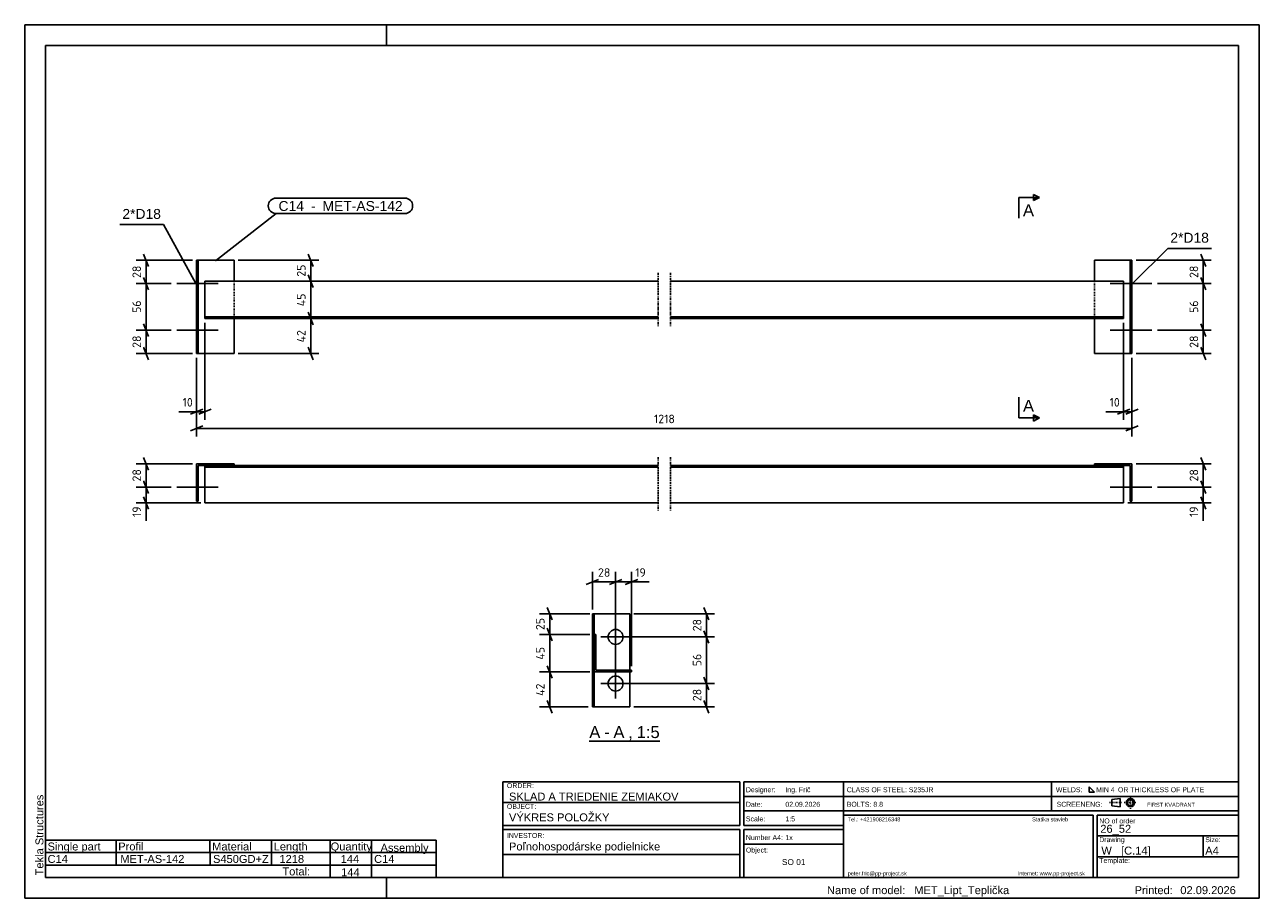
# Model space of a CAD drawing. Header units: millimetres. Extents: x 0 to 1485, y 0 to 1050.
import ezdxf

# ---------------------------------------------------------------- set-up
doc = ezdxf.new("R2010")
doc.units = ezdxf.units.MM
doc.linetypes.add('DXK_LINE_DOT1', pattern=[1.8814, 0.9407, -0.9407])
doc.linetypes.add('DXK_LINE_DOT3', pattern=[5.9187, 2.979, -0.9799, 0.9799, -0.9799])
doc.styles.add('Arial', font='ARIAL.TTF', dxfattribs={"height": 0.2})
doc.styles.add('ISOCPEUR', font='ISOCPEUR.TTF', dxfattribs={"height": 0.2})

# ---------------------------------------------------------------- blocks, each defined once
blk = doc.blocks.new('Unknown-1849698-1693')
at = {"color": 7, "linetype": 'Continuous'}
for p, q in [((1485, 1050), (0, 1050)), ((0, 1050), (0, 0)), ((435, 1025), (435, 1050)), ((1485, 0), (1485, 1050)), ((1460, 1025), (25, 1025)), ((25, 1025), (25, 25)), ((1460, 25), (1460, 1025)), ((25, 25), (1460, 25)), ((435, 0), (435, 25)), ((0, 0), (1485, 0))]:
    blk.add_line(p, q, dxfattribs=at)
at = {"color": 174, "linetype": 'Continuous', "style": 'Arial'}
blk.add_text('Tekla Structures', height=9.551, rotation=90, dxfattribs=at).set_placement((22.5, 27.5))
blk = doc.blocks.new('Unknown-1849698-13 - 1824')
at = {"color": 6, "linetype": 'Continuous'}
blk.add_line((679.1, 188.8), (763.8, 188.8), dxfattribs=at)
at = {"color": 0, "linetype": 'Continuous'}
blk.add_wipeout([(692.5, 192.6), (692.5, 207.6), (679.1, 207.6), (679.1, 192.6)], dxfattribs=at)
blk.add_wipeout([(703.6, 192.6), (703.6, 207.6), (697, 207.6), (697, 192.6)], dxfattribs=at)
at = {"color": 6, "linetype": 'Continuous', "style": 'Arial'}
blk.add_text('A', height=14.3, dxfattribs=at).set_placement((679.1, 192.6))
at = {"color": 0, "linetype": 'Continuous'}
blk.add_wipeout([(721.5, 192.6), (721.5, 207.6), (708.1, 207.6), (708.1, 192.6)], dxfattribs=at)
at = {"color": 6, "linetype": 'Continuous', "style": 'Arial'}
blk.add_text('-', height=14.3, dxfattribs=at).set_placement((697, 192.6))
at = {"color": 0, "linetype": 'Continuous'}
blk.add_wipeout([(731.5, 192.6), (731.5, 207.6), (726, 207.6), (726, 192.6)], dxfattribs=at)
at = {"color": 6, "linetype": 'Continuous', "style": 'Arial'}
blk.add_text('A', height=14.3, dxfattribs=at).set_placement((708.1, 192.6))
at = {"color": 0, "linetype": 'Continuous'}
blk.add_wipeout([(763.8, 192.6), (763.8, 207.6), (736, 207.6), (736, 192.6)], dxfattribs=at)
at = {"color": 6, "linetype": 'Continuous', "style": 'Arial'}
for s, height, p in [(',', 14.3, (726, 192.6)), ('1:5', 14.33, (736, 192.6))]:
    blk.add_text(s, height=height, dxfattribs=at).set_placement(p)
blk = doc.blocks.new('Bolt-1849698-1255 - 1217')
at = {"color": 136, "linetype": 'Continuous'}
for p, q in [((208.8, 691.8), (206.8, 691.8)), ((182.8, 682.8), (232.8, 682.8)), ((208.8, 673.8), (206.8, 673.8))]:
    blk.add_line(p, q, dxfattribs=at)
blk = doc.blocks.new('Part-1849698-1252 - 1217')
at = {"color": 3, "linetype": 'Continuous'}
for p, q in [((206.8, 654.8), (206.8, 766.8)), ((208.8, 766.8), (206.8, 766.8)), ((208.8, 654.8), (208.8, 766.8)), ((251.8, 766.8), (208.8, 766.8)), ((251.8, 766.8), (251.8, 741.8)), ((1286.8, 766.8), (1286.8, 741.8)), ((1286.8, 766.8), (1331.8, 766.8)), ((1329.8, 654.8), (1329.8, 766.8)), ((1331.8, 766.8), (1331.8, 654.8)), ((761.8, 741.8), (216.8, 741.8)), ((216.8, 741.8), (216.8, 696.8)), ((1321.8, 741.8), (776.8, 741.8)), ((1321.8, 696.8), (1321.8, 741.8)), ((761.8, 698.8), (216.8, 698.8)), ((1321.8, 698.8), (776.8, 698.8)), ((216.8, 696.8), (761.8, 696.8)), ((251.8, 654.8), (251.8, 696.8)), ((776.8, 696.8), (1321.8, 696.8)), ((1286.8, 654.8), (1286.8, 696.8)), ((208.8, 654.8), (206.8, 654.8)), ((251.8, 654.8), (208.8, 654.8)), ((1331.8, 654.8), (1286.8, 654.8))]:
    blk.add_line(p, q, dxfattribs=at)
at = {"color": 7, "linetype": 'DXK_LINE_DOT3'}
for p, q in [((761.8, 751.8), (761.8, 686.8)), ((776.8, 751.8), (776.8, 686.8))]:
    blk.add_line(p, q, dxfattribs=at)
at = {"color": 1, "linetype": 'DXK_LINE_DOT1'}
for p, q in [((251.8, 741.8), (251.8, 696.8)), ((1286.8, 741.8), (1286.8, 696.8)), ((206.8, 654.8), (208.8, 654.8))]:
    blk.add_line(p, q, dxfattribs=at)
blk = doc.blocks.new('Bolt-1849698-1253 - 1217')
at = {"color": 136, "linetype": 'Continuous'}
for p, q in [((1329.8, 691.8), (1331.8, 691.8)), ((1305.8, 682.8), (1355.8, 682.8)), ((1329.8, 673.8), (1331.8, 673.8))]:
    blk.add_line(p, q, dxfattribs=at)
blk = doc.blocks.new('Bolt-1849698-1254 - 1217')
at = {"color": 136, "linetype": 'Continuous'}
for p, q in [((1329.8, 747.8), (1331.8, 747.8)), ((1305.8, 738.8), (1355.8, 738.8)), ((1329.8, 729.8), (1331.8, 729.8))]:
    blk.add_line(p, q, dxfattribs=at)
blk = doc.blocks.new('Bolt-1849698-1256 - 1217')
at = {"color": 136, "linetype": 'Continuous'}
for p, q in [((208.8, 747.8), (206.8, 747.8)), ((182.8, 738.8), (232.8, 738.8)), ((208.8, 729.8), (206.8, 729.8))]:
    blk.add_line(p, q, dxfattribs=at)
blk = doc.blocks.new('Part-1849698-1259 - 1258')
at = {"color": 3, "linetype": 'Continuous'}
for p, q in [((206.8, 522.2), (206.8, 477.2)), ((251.8, 522.2), (206.8, 522.2)), ((208.8, 520.2), (208.8, 477.2)), ((208.8, 520.2), (251.8, 520.2)), ((216.8, 475.2), (216.8, 520.2)), ((251.8, 520.2), (251.8, 522.2)), ((761.8, 520.2), (251.8, 520.2)), ((1329.8, 520.2), (776.8, 520.2)), ((1286.8, 522.2), (1286.8, 520.2)), ((1331.8, 522.2), (1286.8, 522.2)), ((1321.8, 520.2), (1321.8, 475.2)), ((1329.8, 477.2), (1329.8, 520.2)), ((1331.8, 477.2), (1331.8, 522.2)), ((761.8, 518.2), (216.8, 518.2)), ((1321.8, 518.2), (776.8, 518.2)), ((206.8, 477.2), (208.8, 477.2)), ((761.8, 475.2), (216.8, 475.2)), ((1321.8, 475.2), (776.8, 475.2)), ((1329.8, 477.2), (1331.8, 477.2))]:
    blk.add_line(p, q, dxfattribs=at)
at = {"color": 7, "linetype": 'DXK_LINE_DOT3'}
for p, q in [((761.8, 530.2), (761.8, 465.2)), ((776.8, 530.2), (776.8, 465.2))]:
    blk.add_line(p, q, dxfattribs=at)
at = {"color": 1, "linetype": 'DXK_LINE_DOT1'}
for p, q in [((208.8, 477.2), (206.8, 477.2)), ((1331.8, 477.2), (1329.8, 477.2))]:
    blk.add_line(p, q, dxfattribs=at)
blk = doc.blocks.new('Bolt-1849698-1260 - 1258')
at = {"color": 136, "linetype": 'Continuous'}
for p, q in [((1305.8, 494.2), (1355.8, 494.2)), ((1329.8, 503.2), (1331.8, 503.2)), ((1329.8, 485.2), (1331.8, 485.2))]:
    blk.add_line(p, q, dxfattribs=at)
blk = doc.blocks.new('Bolt-1849698-1261 - 1258')
at = {"color": 136, "linetype": 'Continuous'}
for p, q in [((1305.8, 494.2), (1355.8, 494.2)), ((1329.8, 503.2), (1331.8, 503.2)), ((1329.8, 485.2), (1331.8, 485.2))]:
    blk.add_line(p, q, dxfattribs=at)
blk = doc.blocks.new('Bolt-1849698-1262 - 1258')
at = {"color": 136, "linetype": 'Continuous'}
for p, q in [((182.8, 494.2), (232.8, 494.2)), ((208.8, 503.2), (206.8, 503.2)), ((208.8, 485.2), (206.8, 485.2))]:
    blk.add_line(p, q, dxfattribs=at)
blk = doc.blocks.new('Bolt-1849698-1263 - 1258')
at = {"color": 136, "linetype": 'Continuous'}
for p, q in [((182.8, 494.2), (232.8, 494.2)), ((208.8, 503.2), (206.8, 503.2)), ((208.8, 485.2), (206.8, 485.2))]:
    blk.add_line(p, q, dxfattribs=at)
blk = doc.blocks.new('Part-1849698-1826 - 1824')
at = {"color": 3, "linetype": 'Continuous'}
for p, q in [((727.8, 342.1), (682.8, 342.1)), ((682.8, 342.1), (682.8, 230.1)), ((684.8, 342.1), (684.8, 317.1)), ((727.8, 342.1), (727.8, 274.1)), ((686.8, 317.1), (684.8, 317.1)), ((684.8, 317.1), (684.8, 272.1)), ((686.8, 274.1), (686.8, 317.1)), ((684.8, 272.1), (684.8, 230.1)), ((684.8, 272.1), (729.8, 272.1)), ((729.8, 274.1), (686.8, 274.1)), ((727.8, 230.1), (727.8, 272.1)), ((729.8, 272.1), (729.8, 274.1)), ((682.8, 230.1), (727.8, 230.1))]:
    blk.add_line(p, q, dxfattribs=at)
at = {"color": 1, "linetype": 'DXK_LINE_DOT1'}
for p, q in [((684.8, 317.1), (686.8, 317.1)), ((684.8, 272.1), (684.8, 317.1)), ((686.8, 317.1), (686.8, 274.1)), ((729.8, 272.1), (684.8, 272.1)), ((686.8, 274.1), (729.8, 274.1)), ((727.8, 274.1), (727.8, 272.1)), ((729.8, 274.1), (729.8, 272.1))]:
    blk.add_line(p, q, dxfattribs=at)
blk = doc.blocks.new('Bolt-1849698-1827 - 1824')
at = {"color": 136, "linetype": 'Continuous'}
for p, q in [((710.8, 240.1), (710.8, 276.1)), ((728.8, 258.1), (692.8, 258.1))]:
    blk.add_line(p, q, dxfattribs=at)
blk.add_circle((710.8, 258.1), 9, dxfattribs=at)
blk = doc.blocks.new('Bolt-1849698-1828 - 1824')
at = {"color": 136, "linetype": 'Continuous'}
for p, q in [((710.8, 296.1), (710.8, 332.1)), ((728.8, 314.1), (692.8, 314.1))]:
    blk.add_line(p, q, dxfattribs=at)
blk.add_circle((710.8, 314.1), 9, dxfattribs=at)
blk = doc.blocks.new('StraightDimension-1849698-1267 - 1217')
at = {"color": 5, "linetype": 'Continuous'}
for p, q in [((143, 774.3), (149, 759.3)), ((201.8, 766.8), (133.9, 766.8)), ((146, 738.8), (146, 766.8)), ((149, 731.3), (143, 746.3)), ((176, 738.8), (133.9, 738.8))]:
    blk.add_line(p, q, dxfattribs=at)
at = {"color": 0}
blk.add_wipeout([(142.3, 762.4), (125.5, 762.4), (125.5, 743.2), (142.3, 743.2)], dxfattribs=at)
at = {"color": 5, "style": 'ISOCPEUR'}
blk.add_text('28', height=10.31, rotation=90.0002, dxfattribs=at).set_placement((139.9, 745.6))
blk = doc.blocks.new('StraightDimension-1849698-1268 - 1217')
at = {"color": 5, "linetype": 'Continuous'}
for p, q in [((143, 746.3), (149, 731.3)), ((176, 738.8), (133.9, 738.8)), ((146, 682.8), (146, 738.8)), ((149, 675.3), (143, 690.3)), ((176, 682.8), (133.9, 682.8))]:
    blk.add_line(p, q, dxfattribs=at)
at = {"color": 0}
blk.add_wipeout([(142.3, 720.4), (125.5, 720.4), (125.5, 701.2), (142.3, 701.2)], dxfattribs=at)
at = {"color": 5, "style": 'ISOCPEUR'}
blk.add_text('56', height=10.31, rotation=90.0002, dxfattribs=at).set_placement((139.9, 703.6))
blk = doc.blocks.new('StraightDimension-1849698-1269 - 1217')
at = {"color": 5, "linetype": 'Continuous'}
for p, q in [((143, 690.3), (149, 675.3)), ((176, 682.8), (133.9, 682.8)), ((146, 654.8), (146, 682.8)), ((201.8, 654.8), (133.9, 654.8)), ((149, 647.3), (143, 662.3))]:
    blk.add_line(p, q, dxfattribs=at)
at = {"color": 0}
blk.add_wipeout([(142.3, 678.4), (125.5, 678.4), (125.5, 659.2), (142.3, 659.2)], dxfattribs=at)
at = {"color": 5, "style": 'ISOCPEUR'}
blk.add_text('28', height=10.31, rotation=90.0002, dxfattribs=at).set_placement((139.9, 661.6))
blk = doc.blocks.new('StraightDimension-1849698-1282 - 1217')
at = {"color": 5, "linetype": 'Continuous'}
for p, q in [((1414.6, 774.3), (1420.6, 759.3)), ((1336.8, 766.8), (1427.2, 766.8)), ((1417.6, 738.8), (1417.6, 766.8)), ((1420.6, 731.3), (1414.6, 746.3)), ((1362.6, 738.8), (1427.2, 738.8))]:
    blk.add_line(p, q, dxfattribs=at)
at = {"color": 0}
blk.add_wipeout([(1413.9, 762.4), (1397.1, 762.4), (1397.1, 743.2), (1413.9, 743.2)], dxfattribs=at)
at = {"color": 5, "style": 'ISOCPEUR'}
blk.add_text('28', height=10.31, rotation=90.0002, dxfattribs=at).set_placement((1411.5, 745.6))
blk = doc.blocks.new('StraightDimension-1849698-1742 - 1217')
at = {"color": 5, "linetype": 'Continuous'}
for p, q in [((341, 704.3), (347, 689.3)), ((312.3, 696.8), (353.6, 696.8)), ((344, 654.8), (344, 696.8)), ((256.8, 654.8), (353.6, 654.8)), ((347, 647.3), (341, 662.3))]:
    blk.add_line(p, q, dxfattribs=at)
at = {"color": 0}
blk.add_wipeout([(340.2, 686), (323.4, 686), (323.4, 665.7), (340.2, 665.7)], dxfattribs=at)
at = {"color": 5, "style": 'ISOCPEUR'}
blk.add_text('42', height=10.31, rotation=90.0002, dxfattribs=at).set_placement((337.8, 668.1))
blk = doc.blocks.new('StraightDimension-1849698-1283 - 1217')
at = {"color": 5, "linetype": 'Continuous'}
for p, q in [((1414.6, 746.3), (1420.6, 731.3)), ((1362.6, 738.8), (1427.2, 738.8)), ((1417.6, 682.8), (1417.6, 738.8)), ((1420.6, 675.3), (1414.6, 690.3)), ((1362.6, 682.8), (1427.2, 682.8))]:
    blk.add_line(p, q, dxfattribs=at)
at = {"color": 0}
blk.add_wipeout([(1413.9, 720.4), (1397.1, 720.4), (1397.1, 701.2), (1413.9, 701.2)], dxfattribs=at)
at = {"color": 5, "style": 'ISOCPEUR'}
blk.add_text('56', height=10.31, rotation=90.0002, dxfattribs=at).set_placement((1411.5, 703.6))
blk = doc.blocks.new('StraightDimension-1849698-1284 - 1217')
at = {"color": 5, "linetype": 'Continuous'}
for p, q in [((1414.6, 690.3), (1420.6, 675.3)), ((1362.6, 682.8), (1427.2, 682.8)), ((1417.6, 654.8), (1417.6, 682.8)), ((1336.8, 654.8), (1427.2, 654.8)), ((1420.6, 647.3), (1414.6, 662.3))]:
    blk.add_line(p, q, dxfattribs=at)
at = {"color": 0}
blk.add_wipeout([(1413.9, 678.4), (1397.1, 678.4), (1397.1, 659.2), (1413.9, 659.2)], dxfattribs=at)
at = {"color": 5, "style": 'ISOCPEUR'}
blk.add_text('28', height=10.31, rotation=90.0002, dxfattribs=at).set_placement((1411.5, 661.6))
blk = doc.blocks.new('StraightDimension-1849698-1297 - 1217')
at = {"color": 5, "linetype": 'Continuous'}
for p, q in [((1321.8, 691.8), (1321.8, 575.2)), ((1331.8, 649.8), (1331.8, 575.2)), ((1314.3, 581.8), (1329.3, 587.8)), ((1321.8, 584.8), (1331.8, 584.8)), ((1339.3, 587.8), (1324.3, 581.8))]:
    blk.add_line(p, q, dxfattribs=at)
at = {"color": 0}
blk.add_wipeout([(1319.7, 588.6), (1319.7, 605.4), (1302.5, 605.4), (1302.5, 588.6)], dxfattribs=at)
at = {"color": 5, "linetype": 'Continuous'}
blk.add_line((1321.8, 584.8), (1300.4, 584.8), dxfattribs=at)
blk.add_line((1321.8, 584.8), (1300.4, 584.8), dxfattribs=at)
at = {"color": 5, "style": 'ISOCPEUR'}
blk.add_text('10', height=10.31, dxfattribs=at).set_placement((1304.9, 591))
blk = doc.blocks.new('StraightDimension-1849698-1302 - 1217')
at = {"color": 5, "linetype": 'Continuous'}
for p, q in [((216.8, 691.8), (216.8, 575.2)), ((206.8, 649.8), (206.8, 575.2)), ((199.3, 581.8), (214.3, 587.8)), ((206.8, 584.8), (216.8, 584.8)), ((224.3, 587.8), (209.3, 581.8))]:
    blk.add_line(p, q, dxfattribs=at)
at = {"color": 0}
blk.add_wipeout([(204.7, 588.6), (204.7, 605.4), (187.5, 605.4), (187.5, 588.6)], dxfattribs=at)
at = {"color": 5, "linetype": 'Continuous'}
blk.add_line((206.8, 584.8), (185.4, 584.8), dxfattribs=at)
blk.add_line((206.8, 584.8), (185.4, 584.8), dxfattribs=at)
at = {"color": 5, "style": 'ISOCPEUR'}
blk.add_text('10', height=10.31, dxfattribs=at).set_placement((189.9, 591))
blk = doc.blocks.new('StraightDimension-1849698-1306 - 1217')
at = {"color": 5, "linetype": 'Continuous'}
for p, q in [((206.8, 649.8), (206.8, 555.2)), ((1331.8, 649.8), (1331.8, 555.2)), ((214.3, 567.8), (199.3, 561.8)), ((206.8, 564.8), (1331.8, 564.8)), ((1324.3, 561.8), (1339.3, 567.8))]:
    blk.add_line(p, q, dxfattribs=at)
at = {"color": 0}
blk.add_wipeout([(784.1, 568.6), (784.1, 585.4), (754.5, 585.4), (754.5, 568.6)], dxfattribs=at)
at = {"color": 5, "style": 'ISOCPEUR'}
blk.add_text('1218', height=10.31, dxfattribs=at).set_placement((756.9, 571))
blk = doc.blocks.new('StraightDimension-1849698-1740 - 1217')
at = {"color": 5, "linetype": 'Continuous'}
for p, q in [((341, 774.3), (347, 759.3)), ((256.8, 766.8), (353.6, 766.8)), ((344, 741.8), (344, 766.8)), ((347, 734.3), (341, 749.3)), ((312.3, 741.8), (353.6, 741.8))]:
    blk.add_line(p, q, dxfattribs=at)
at = {"color": 0}
blk.add_wipeout([(340.2, 763.9), (323.4, 763.9), (323.4, 744.7), (340.2, 744.7)], dxfattribs=at)
at = {"color": 5, "style": 'ISOCPEUR'}
blk.add_text('25', height=10.31, rotation=90.0002, dxfattribs=at).set_placement((337.8, 747.1))
blk = doc.blocks.new('StraightDimension-1849698-1741 - 1217')
at = {"color": 5, "linetype": 'Continuous'}
for p, q in [((341, 749.3), (347, 734.3)), ((312.3, 741.8), (353.6, 741.8)), ((344, 696.8), (344, 741.8)), ((347, 689.3), (341, 704.3)), ((312.3, 696.8), (353.6, 696.8))]:
    blk.add_line(p, q, dxfattribs=at)
at = {"color": 0}
blk.add_wipeout([(340.2, 729.5), (323.4, 729.5), (323.4, 709.2), (340.2, 709.2)], dxfattribs=at)
at = {"color": 5, "style": 'ISOCPEUR'}
blk.add_text('45', height=10.31, rotation=90.0002, dxfattribs=at).set_placement((337.8, 711.6))
blk = doc.blocks.new('StraightDimension-1849698-1311 - 1258')
at = {"color": 5, "linetype": 'Continuous'}
for p, q in [((176, 494.2), (133.9, 494.2)), ((143, 501.7), (149, 486.7)), ((146, 475.2), (146, 494.2)), ((211.8, 475.2), (133.9, 475.2)), ((149, 467.7), (143, 482.7))]:
    blk.add_line(p, q, dxfattribs=at)
at = {"color": 0}
blk.add_wipeout([(142.3, 473.1), (125.5, 473.1), (125.5, 455.9), (142.3, 455.9)], dxfattribs=at)
at = {"color": 5, "linetype": 'Continuous'}
blk.add_line((146, 475.2), (146, 453.8), dxfattribs=at)
blk.add_line((146, 475.2), (146, 453.8), dxfattribs=at)
at = {"color": 5, "style": 'ISOCPEUR'}
blk.add_text('19', height=10.31, rotation=90.0002, dxfattribs=at).set_placement((139.9, 458.3))
blk = doc.blocks.new('StraightDimension-1849698-1310 - 1258')
at = {"color": 5, "linetype": 'Continuous'}
for p, q in [((201.8, 522.2), (133.9, 522.2)), ((143, 529.7), (149, 514.7)), ((146, 494.2), (146, 522.2)), ((176, 494.2), (133.9, 494.2)), ((149, 486.7), (143, 501.7))]:
    blk.add_line(p, q, dxfattribs=at)
at = {"color": 0}
blk.add_wipeout([(142.3, 517.8), (125.5, 517.8), (125.5, 498.6), (142.3, 498.6)], dxfattribs=at)
at = {"color": 5, "style": 'ISOCPEUR'}
blk.add_text('28', height=10.31, rotation=90.0002, dxfattribs=at).set_placement((139.9, 501))
blk = doc.blocks.new('StraightDimension-1849698-1320 - 1258')
at = {"color": 5, "linetype": 'Continuous'}
for p, q in [((1336.8, 522.2), (1427.2, 522.2)), ((1414.6, 529.7), (1420.6, 514.7)), ((1417.6, 494.2), (1417.6, 522.2)), ((1362.6, 494.2), (1427.2, 494.2)), ((1420.6, 486.7), (1414.6, 501.7))]:
    blk.add_line(p, q, dxfattribs=at)
at = {"color": 0}
blk.add_wipeout([(1413.9, 517.8), (1397.1, 517.8), (1397.1, 498.6), (1413.9, 498.6)], dxfattribs=at)
at = {"color": 5, "style": 'ISOCPEUR'}
blk.add_text('28', height=10.31, rotation=90.0002, dxfattribs=at).set_placement((1411.5, 501))
blk = doc.blocks.new('StraightDimension-1849698-1321 - 1258')
at = {"color": 5, "linetype": 'Continuous'}
for p, q in [((1362.6, 494.2), (1427.2, 494.2)), ((1414.6, 501.7), (1420.6, 486.7)), ((1417.6, 475.2), (1417.6, 494.2)), ((1326.8, 475.2), (1427.2, 475.2)), ((1420.6, 467.7), (1414.6, 482.7))]:
    blk.add_line(p, q, dxfattribs=at)
at = {"color": 0}
blk.add_wipeout([(1413.9, 473.1), (1397.1, 473.1), (1397.1, 455.9), (1413.9, 455.9)], dxfattribs=at)
at = {"color": 5, "linetype": 'Continuous'}
blk.add_line((1417.6, 475.2), (1417.6, 453.8), dxfattribs=at)
blk.add_line((1417.6, 475.2), (1417.6, 453.8), dxfattribs=at)
at = {"color": 5, "style": 'ISOCPEUR'}
blk.add_text('19', height=10.31, rotation=90.0002, dxfattribs=at).set_placement((1411.5, 458.3))
blk = doc.blocks.new('StraightDimension-1849698-1858 - 1824')
at = {"color": 5, "linetype": 'Continuous'}
for p, q in [((682.8, 347.1), (682.8, 392.4)), ((710.8, 263.1), (710.8, 392.4)), ((675.3, 377.3), (690.3, 383.3)), ((682.8, 380.3), (710.8, 380.3)), ((718.3, 383.3), (703.3, 377.3))]:
    blk.add_line(p, q, dxfattribs=at)
at = {"color": 0}
blk.add_wipeout([(706.4, 384), (706.4, 400.8), (687.2, 400.8), (687.2, 384)], dxfattribs=at)
at = {"color": 5, "style": 'ISOCPEUR'}
blk.add_text('28', height=10.31, dxfattribs=at).set_placement((689.6, 386.4))
blk = doc.blocks.new('StraightDimension-1849698-1955 - 1824')
at = {"color": 5, "linetype": 'Continuous'}
for p, q in [((679.8, 342.1), (619.3, 342.1)), ((628.5, 349.6), (634.5, 334.6)), ((631.5, 317.1), (631.5, 342.1)), ((679.8, 317.1), (619.3, 317.1)), ((634.5, 309.6), (628.5, 324.6))]:
    blk.add_line(p, q, dxfattribs=at)
at = {"color": 0}
blk.add_wipeout([(627.7, 339.2), (610.9, 339.2), (610.9, 320), (627.7, 320)], dxfattribs=at)
at = {"color": 5, "style": 'ISOCPEUR'}
blk.add_text('25', height=10.31, rotation=90.0002, dxfattribs=at).set_placement((625.3, 322.4))
blk = doc.blocks.new('StraightDimension-1849698-1956 - 1824')
at = {"color": 5, "linetype": 'Continuous'}
for p, q in [((679.8, 317.1), (619.3, 317.1)), ((628.5, 324.6), (634.5, 309.6)), ((631.5, 272.1), (631.5, 317.1)), ((679.8, 272.1), (619.3, 272.1)), ((634.5, 264.6), (628.5, 279.6))]:
    blk.add_line(p, q, dxfattribs=at)
at = {"color": 0}
blk.add_wipeout([(627.7, 304.7), (610.9, 304.7), (610.9, 284.4), (627.7, 284.4)], dxfattribs=at)
at = {"color": 5, "style": 'ISOCPEUR'}
blk.add_text('45', height=10.31, rotation=90.0002, dxfattribs=at).set_placement((625.3, 286.8))
blk = doc.blocks.new('StraightDimension-1849698-1845 - 1824')
at = {"color": 5, "linetype": 'Continuous'}
for p, q in [((732.8, 342.1), (829.6, 342.1)), ((817, 349.6), (823, 334.6)), ((820, 314.1), (820, 342.1)), ((715.8, 314.1), (829.6, 314.1)), ((823, 306.6), (817, 321.6))]:
    blk.add_line(p, q, dxfattribs=at)
at = {"color": 0}
blk.add_wipeout([(816.3, 337.7), (799.5, 337.7), (799.5, 318.5), (816.3, 318.5)], dxfattribs=at)
at = {"color": 5, "style": 'ISOCPEUR'}
blk.add_text('28', height=10.31, rotation=90.0002, dxfattribs=at).set_placement((813.9, 320.9))
blk = doc.blocks.new('StraightDimension-1849698-1846 - 1824')
at = {"color": 5, "linetype": 'Continuous'}
for p, q in [((715.8, 314.1), (829.6, 314.1)), ((817, 321.6), (823, 306.6)), ((820, 258.1), (820, 314.1)), ((715.8, 258.1), (829.6, 258.1)), ((823, 250.6), (817, 265.6))]:
    blk.add_line(p, q, dxfattribs=at)
at = {"color": 0}
blk.add_wipeout([(816.3, 295.7), (799.5, 295.7), (799.5, 276.5), (816.3, 276.5)], dxfattribs=at)
at = {"color": 5, "style": 'ISOCPEUR'}
blk.add_text('56', height=10.31, rotation=90.0002, dxfattribs=at).set_placement((813.9, 278.9))
blk = doc.blocks.new('StraightDimension-1849698-1847 - 1824')
at = {"color": 5, "linetype": 'Continuous'}
for p, q in [((715.8, 258.1), (829.6, 258.1)), ((817, 265.6), (823, 250.6)), ((820, 230.1), (820, 258.1)), ((732.8, 230.1), (829.6, 230.1)), ((823, 222.6), (817, 237.6))]:
    blk.add_line(p, q, dxfattribs=at)
at = {"color": 0}
blk.add_wipeout([(816.3, 253.7), (799.5, 253.7), (799.5, 234.5), (816.3, 234.5)], dxfattribs=at)
at = {"color": 5, "style": 'ISOCPEUR'}
blk.add_text('28', height=10.31, rotation=90.0002, dxfattribs=at).set_placement((813.9, 236.9))
blk = doc.blocks.new('StraightDimension-1849698-1857 - 1824')
at = {"color": 5, "linetype": 'Continuous'}
for p, q in [((710.8, 263.1), (710.8, 392.4)), ((729.8, 279.1), (729.8, 392.4)), ((703.3, 377.3), (718.3, 383.3)), ((710.8, 380.3), (729.8, 380.3)), ((737.3, 383.3), (722.3, 377.3))]:
    blk.add_line(p, q, dxfattribs=at)
at = {"color": 0}
blk.add_wipeout([(749.1, 384), (749.1, 400.8), (731.9, 400.8), (731.9, 384)], dxfattribs=at)
at = {"color": 5, "linetype": 'Continuous'}
blk.add_line((729.8, 380.3), (751.2, 380.3), dxfattribs=at)
blk.add_line((729.8, 380.3), (751.2, 380.3), dxfattribs=at)
at = {"color": 5, "style": 'ISOCPEUR'}
blk.add_text('19', height=10.31, dxfattribs=at).set_placement((734.3, 386.4))
blk = doc.blocks.new('StraightDimension-1849698-1957 - 1824')
at = {"color": 5, "linetype": 'Continuous'}
for p, q in [((679.8, 272.1), (619.3, 272.1)), ((628.5, 279.6), (634.5, 264.6)), ((631.5, 230.1), (631.5, 272.1)), ((677.8, 230.1), (619.3, 230.1)), ((634.5, 222.6), (628.5, 237.6))]:
    blk.add_line(p, q, dxfattribs=at)
at = {"color": 0}
blk.add_wipeout([(627.7, 261.2), (610.9, 261.2), (610.9, 240.9), (627.7, 240.9)], dxfattribs=at)
at = {"color": 5, "style": 'ISOCPEUR'}
blk.add_text('42', height=10.31, rotation=90.0002, dxfattribs=at).set_placement((625.3, 243.3))
blk = doc.blocks.new('Unknown-1849698-2030')
at = {"color": 174, "linetype": 'Continuous'}
for p, q in [((575, 140), (860, 140)), ((575, 140), (575, 25)), ((860, 87.5), (860, 140)), ((865, 140), (985, 140)), ((865, 140), (865, 87.5)), ((985, 140), (985, 25)), ((865, 122.5), (985, 122.5)), ((575, 115), (860, 115)), ((865, 105), (985, 105)), ((575, 87.5), (860, 87.5)), ((575, 82.5), (860, 82.5)), ((860, 82.5), (860, 25)), ((865, 87.5), (985, 87.5)), ((865, 82.5), (985, 82.5)), ((865, 25), (865, 82.5)), ((865, 65), (985, 65)), ((575, 52.5), (860, 52.5)), ((575, 25), (860, 25)), ((865, 25), (985, 25))]:
    blk.add_line(p, q, dxfattribs=at)
at = {"color": 174, "style": 'Arial'}
for s, p in [('ORDER:', (580, 132.5)), ('Designer:', (867.5, 127.5)), ('OBJECT:', (580, 107.5)), ('Date:', (867.5, 110)), ('Scale:', (867.5, 92.5)), ('INVESTOR:', (580, 72.5))]:
    blk.add_text(s, height=5.97, dxfattribs=at).set_placement(p)
at = {"color": 1, "style": 'Arial'}
for s, height, p in [('Ing. Frič', 5.97, (915, 127.5)), ('SKLAD A TRIEDENIE ZEMIAKOV', 9.551, (582.5, 117.5)), ('VÝKRES POLOŽKY', 9.551, (582.5, 92.5)), ('Poľnohospodárske podielnicke', 9.551, (582.5, 57.5))]:
    blk.add_text(s, height=height, dxfattribs=at).set_placement(p)
at = {"color": 1, "linetype": 'Continuous', "style": 'Arial'}
for s, height, p in [('02.09.2026', 5.97, (915, 110)), ('1:5', 5.97, (915, 92.5)), ('1x', 5.97, (915, 70)), ('SO 01', 7.16, (910.8, 40))]:
    blk.add_text(s, height=height, dxfattribs=at).set_placement(p)
at = {"color": 174, "linetype": 'Continuous', "style": 'Arial'}
for s, p in [('Number A4:', (867.5, 70)), ('Object:', (867.5, 55))]:
    blk.add_text(s, height=5.97, dxfattribs=at).set_placement(p)
blk = doc.blocks.new('Unknown-1849698-2028')
at = {"color": 174, "linetype": 'Continuous'}
for p, q in [((985, 25), (985, 140)), ((985, 140), (1460, 140)), ((1460, 25), (1460, 140)), ((985, 122.5), (1460, 122.5)), ((985, 105), (1460, 105)), ((985, 100), (1285, 100)), ((1285, 100), (1285, 25)), ((1290, 100), (1290, 25)), ((1290, 100), (1460, 100)), ((1290, 75), (1460, 75)), ((1290, 50), (1460, 50)), ((985, 25), (1460, 25))]:
    blk.add_line(p, q, dxfattribs=at)
at = {"color": 174, "linetype": 'Continuous', "style": 'Arial'}
for s, height, p in [('NO of order', 5.9692, (1292.5, 90)), ('Template:', 5.969, (1292.5, 42.5))]:
    blk.add_text(s, height=height, dxfattribs=at).set_placement(p)
at = {"color": 1, "style": 'Arial'}
blk.add_text('26_52', height=9.551, dxfattribs=at).set_placement((1293.75, 78.75))
at = {"color": 174, "style": 'Arial'}
blk.add_text('Drawing', height=5.969, dxfattribs=at).set_placement((1292.5, 67.5))
at = {"color": 1, "linetype": 'Continuous', "style": 'Arial'}
blk.add_text('W   [C.14]', height=9.551, dxfattribs=at).set_placement((1295, 52.5))
blk = doc.blocks.new('Unknown-1849698-2029')
at = {"color": 174, "linetype": 'Continuous'}
for p, q in [((1235, 140), (1235, 105)), ((1280.3, 133.8), (1280.3, 127.6)), ((1286.6, 127.6), (1280.3, 133.8)), ((1280.3, 127.6), (1286.6, 127.6))]:
    blk.add_line(p, q, dxfattribs=at)
at = {"color": 7, "linetype": 'Continuous'}
for p, q in [((1307.6, 118.7), (1317.5, 120)), ((1317.5, 120), (1317.5, 110)), ((1307.6, 111.2), (1307.6, 118.7)), ((1307.6, 111.2), (1317.5, 110))]:
    blk.add_line(p, q, dxfattribs=at)
at = {"color": 7, "linetype": 'DXK_LINE_DOT1'}
for p, q in [((1330, 107.5), (1330, 122.5)), ((1305, 115), (1320, 115)), ((1322.5, 115), (1337.5, 115))]:
    blk.add_line(p, q, dxfattribs=at)
at = {"color": 7, "linetype": 'Continuous'}
for radius in [5, 3.75]:
    blk.add_circle((1330, 115), radius, dxfattribs=at)
at = {"color": 174, "style": 'Arial'}
for s, height, p in [('CLASS OF STEEL: S235JR', 5.969, (988.8, 127.5)), ('WELDS:', 5.97, (1240.3, 127.5)), ('MIN 4', 5.97, (1288.8, 127.5)), ('OR THICKLESS OF PLATE', 5.969, (1315, 127.5)), ('BOLTS: 8.8 ', 5.969, (988.8, 110)), ('SCREENENG:', 5.97, (1241.2, 110))]:
    blk.add_text(s, height=height, dxfattribs=at).set_placement(p)
at = {"color": 174, "linetype": 'Continuous', "style": 'Arial'}
blk.add_text('FIRST KVADRANT', height=4.775, dxfattribs=at).set_placement((1350, 110))
blk = doc.blocks.new('Unknown-1849698-2031')
at = {"color": 174, "style": 'Arial'}
for s, height, p in [('Name of model:', 9.551, (965, 5)), ('Printed:', 9.55, (1335, 5))]:
    blk.add_text(s, height=height, dxfattribs=at).set_placement(p)
at = {"color": 1, "style": 'Arial'}
for s, height, p in [('MET_Lipt_Teplička', 9.551, (1070, 5)), ('02.09.2026', 9.55, (1390, 5))]:
    blk.add_text(s, height=height, dxfattribs=at).set_placement(p)
blk = doc.blocks.new('Unknown-1849698-2032')
at = {"color": 174, "style": 'Arial'}
for s, p in [('Tel.: +421908216348', (990, 92.5)), ('Statika stavieb', (1211.73, 92.5)), ('peter.fric@pp-project.sk', (990, 27.5)), ('Internet: www.pp-project.sk', (1194.445, 27.5))]:
    blk.add_text(s, height=4.77539, dxfattribs=at).set_placement(p)
blk = doc.blocks.new('Unknown-1849698-2034')
at = {"color": 174, "linetype": 'Continuous'}
blk.add_line((1417.5, 75), (1417.5, 50), dxfattribs=at)
at = {"color": 1, "style": 'Arial'}
blk.add_text('A4', height=9.55, dxfattribs=at).set_placement((1420, 52.5))
at = {"color": 174, "style": 'Arial'}
blk.add_text('Size:', height=5.97, dxfattribs=at).set_placement((1420, 67.5))
blk = doc.blocks.new('Unknown-1849698-2035')
at = {"color": 2, "linetype": 'Continuous'}
for p, q in [((25, 70), (25, 55)), ((25, 40), (25, 25))]:
    blk.add_line(p, q, dxfattribs=at)
at = {"color": 174, "linetype": 'Continuous'}
for p, q in [((25, 70), (495, 70)), ((110, 70), (110, 55)), ((222.5, 70), (222.5, 55)), ((297, 70), (297, 55)), ((367.5, 70), (367.5, 55)), ((417, 70), (417, 55)), ((495, 70), (495, 55)), ((25, 55), (495, 55)), ((25, 55), (25, 40)), ((110, 55), (110, 40)), ((223, 55), (223, 40)), ((297, 55), (297, 40)), ((367.5, 55), (367.5, 40)), ((417, 55), (417, 40)), ((495, 55), (495, 40)), ((25, 40), (495, 40)), ((367.5, 40), (367.5, 25)), ((417, 40), (417, 25)), ((495, 40), (495, 25)), ((25, 25), (495, 25))]:
    blk.add_line(p, q, dxfattribs=at)
at = {"color": 7, "linetype": 'Continuous'}
blk.add_line((207.5, 70), (207.5, 70), dxfattribs=at)
at = {"color": 174, "linetype": 'Continuous', "style": 'Arial'}
for s, height, p in [('Single part', 9.551, (27.5, 57.5)), ('Profil', 9.55, (112.5, 57.5)), ('Material', 9.55, (225.5, 57.5)), ('Length', 9.55, (299.5, 57.5)), ('Quantity', 9.55, (368, 57.5)), ('Assembly', 9.55, (428, 56)), ('Total:', 9.55, (310, 27.5))]:
    blk.add_text(s, height=height, dxfattribs=at).set_placement(p)
at = {"color": 1, "linetype": 'Continuous', "style": 'Arial'}
for s, p in [('C14', (27.5, 42.5)), ('MET-AS-142', (115, 42.5)), ('S450GD+Z', (226.5, 42.5)), ('1218', (306.4, 42.5)), ('144', (380.1, 42.5)), ('C14', (420.3, 42.5)), ('144', (380.6, 26.5))]:
    blk.add_text(s, height=9.55, dxfattribs=at).set_placement(p)
blk = doc.blocks.new('MarkSet-1849698-1337 - 1217')
at = {"color": 0}
blk.add_wipeout([(163.8, 816.6), (163.8, 829.1), (117.5, 829.1), (117.5, 816.6)], dxfattribs=at)
blk.add_wipeout([(163.8, 816.6), (163.8, 829.1), (117.5, 829.1), (117.5, 816.6)], dxfattribs=at)
at = {"color": 136, "linetype": 'Continuous'}
for p in [(114.5, 809.8), (206, 738.8)]:
    blk.add_line(p, (166.8, 809.8), dxfattribs=at)
at = {"color": 1, "style": 'Arial'}
blk.add_text('2*D18', height=11.94, dxfattribs=at).set_placement((117.5, 816.6))
blk = doc.blocks.new('Mark-1849698-1329 - 1217')
at = {"color": 0}
blk.add_wipeout([(335.9, 826.1), (335.9, 838.6), (305.3, 838.6), (305.3, 826.1)], dxfattribs=at)
blk.add_wipeout([(335.9, 826.1), (335.9, 838.6), (305.3, 838.6), (305.3, 826.1)], dxfattribs=at)
at = {"color": 136, "linetype": 'Continuous'}
blk.add_line((229.6, 766.3), (302.3, 823.1), dxfattribs=at)
blk.add_arc((302.3, 832.3), 9.25, 90, 270, dxfattribs=at)
at = {"color": 0}
blk.add_wipeout([(354.4, 826.1), (354.4, 838.6), (339.6, 838.6), (339.6, 826.1)], dxfattribs=at)
blk.add_wipeout([(354.4, 826.1), (354.4, 838.6), (339.6, 838.6), (339.6, 826.1)], dxfattribs=at)
at = {"color": 1, "style": 'Arial'}
blk.add_text('C14', height=11.94, dxfattribs=at).set_placement((305.3, 826.1))
at = {"color": 2, "style": 'Arial'}
blk.add_text(' - ', height=11.94, dxfattribs=at).set_placement((339.6, 826.1))
at = {"color": 0}
blk.add_wipeout([(454.4, 826.1), (454.4, 838.6), (358.2, 838.6), (358.2, 826.1)], dxfattribs=at)
blk.add_wipeout([(454.4, 826.1), (454.4, 838.6), (358.2, 838.6), (358.2, 826.1)], dxfattribs=at)
at = {"color": 136, "linetype": 'Continuous'}
for p, q in [((302.3, 841.6), (457.4, 841.6)), ((302.3, 823.1), (457.4, 823.1))]:
    blk.add_line(p, q, dxfattribs=at)
blk.add_arc((457.4, 832.3), 9.25, 270, 90, dxfattribs=at)
at = {"color": 2, "style": 'Arial'}
blk.add_text('MET-AS-142', height=11.94, dxfattribs=at).set_placement((358.2, 826.1))
blk = doc.blocks.new('MarkSet-1849698-1332 - 1217')
at = {"color": 0}
blk.add_wipeout([(1424.4, 788), (1424.4, 800.5), (1378, 800.5), (1378, 788)], dxfattribs=at)
blk.add_wipeout([(1424.4, 788), (1424.4, 800.5), (1378, 800.5), (1378, 788)], dxfattribs=at)
at = {"color": 136, "linetype": 'Continuous'}
for p, q in [((1332.6, 738.8), (1375, 781.2)), ((1375, 781.2), (1427.4, 781.2))]:
    blk.add_line(p, q, dxfattribs=at)
at = {"color": 1, "style": 'Arial'}
blk.add_text('2*D18', height=11.94, dxfattribs=at).set_placement((1378, 788))
blk = doc.blocks.new('SectionMark-1849698-1831 - 1217')
at = {"color": 6, "linetype": 'Continuous'}
for p, q in [((1195.7, 842.3), (1220.7, 842.3)), ((1213.2, 846.1), (1220.7, 842.3)), ((1195.7, 577.3), (1220.7, 577.3)), ((1220.7, 577.3), (1213.2, 573.6))]:
    blk.add_line(p, q, dxfattribs=at)
at = {"color": 0, "linetype": 'Continuous'}
for points in [[(1214.1, 819.8), (1214.1, 834.8), (1200.7, 834.8), (1200.7, 819.8)], [(1214.1, 584.8), (1214.1, 599.8), (1200.7, 599.8), (1200.7, 584.8)]]:
    blk.add_wipeout(points, dxfattribs=at)
at = {"linetype": 'Continuous'}
for points in [[(1213.2, 838.6), (1213.2, 842.3), (1220.7, 842.3)], [(1213.2, 577.3), (1213.2, 581.1), (1220.7, 577.3)]]:
    blk.add_hatch(color=6, dxfattribs=at).paths.add_polyline_path(points)
at = {"color": 6, "linetype": 'Continuous'}
for p, q in [((1195.7, 842.3), (1195.7, 817.3)), ((1213.2, 838.6), (1213.2, 846.1)), ((1220.7, 842.3), (1213.2, 838.6)), ((1195.7, 577.3), (1195.7, 602.3)), ((1220.7, 577.3), (1213.2, 581.1)), ((1213.2, 581.1), (1213.2, 573.6))]:
    blk.add_line(p, q, dxfattribs=at)
at = {"color": 6, "linetype": 'Continuous', "style": 'Arial'}
for p in [(1200.7, 819.8), (1200.7, 584.8)]:
    blk.add_text('A', height=14.3, dxfattribs=at).set_placement(p)

msp = doc.modelspace()

# ---------------------------------------------------------------- block references
for name in ['Unknown-1849698-1693', 'Part-1849698-1252 - 1217', 'Bolt-1849698-1256 - 1217', 'Bolt-1849698-1254 - 1217', 'Bolt-1849698-1255 - 1217', 'Bolt-1849698-1253 - 1217', 'Part-1849698-1259 - 1258', 'Bolt-1849698-1262 - 1258', 'Bolt-1849698-1263 - 1258', 'Bolt-1849698-1260 - 1258', 'Bolt-1849698-1261 - 1258', 'Part-1849698-1826 - 1824', 'Bolt-1849698-1828 - 1824', 'Bolt-1849698-1827 - 1824', 'Unknown-1849698-2030', 'Unknown-1849698-2028', 'Unknown-1849698-2029', 'Unknown-1849698-2032', 'Unknown-1849698-2034', 'Unknown-1849698-2035', 'Unknown-1849698-2031']:
    msp.add_blockref(name, (0, 0))

# ---------------------------------------------------------------- next in the draw order: block references
for name in ['StraightDimension-1849698-1267 - 1217', 'StraightDimension-1849698-1740 - 1217', 'StraightDimension-1849698-1282 - 1217', 'StraightDimension-1849698-1742 - 1217', 'StraightDimension-1849698-1320 - 1258', 'StraightDimension-1849698-1311 - 1258', 'StraightDimension-1849698-1858 - 1824', 'Unknown-1849698-13 - 1824']:
    msp.add_blockref(name, (0, 0))

# ---------------------------------------------------------------- next in the draw order: block references
for name in ['Mark-1849698-1329 - 1217', 'StraightDimension-1849698-1268 - 1217', 'StraightDimension-1849698-1741 - 1217', 'StraightDimension-1849698-1283 - 1217', 'StraightDimension-1849698-1310 - 1258', 'StraightDimension-1849698-1321 - 1258', 'StraightDimension-1849698-1955 - 1824', 'StraightDimension-1849698-1845 - 1824']:
    msp.add_blockref(name, (0, 0))

# ---------------------------------------------------------------- next in the draw order: block references
for name in ['MarkSet-1849698-1337 - 1217', 'MarkSet-1849698-1332 - 1217', 'StraightDimension-1849698-1269 - 1217', 'StraightDimension-1849698-1284 - 1217', 'StraightDimension-1849698-1956 - 1824', 'StraightDimension-1849698-1846 - 1824']:
    msp.add_blockref(name, (0, 0))

# ---------------------------------------------------------------- next in the draw order: block references
for name in ['StraightDimension-1849698-1302 - 1217', 'StraightDimension-1849698-1297 - 1217', 'StraightDimension-1849698-1957 - 1824', 'StraightDimension-1849698-1847 - 1824']:
    msp.add_blockref(name, (0, 0))

# ---------------------------------------------------------------- next in the draw order: block references
for name in ['StraightDimension-1849698-1306 - 1217', 'StraightDimension-1849698-1857 - 1824']:
    msp.add_blockref(name, (0, 0))

# ---------------------------------------------------------------- next in the draw order: block references
msp.add_blockref('SectionMark-1849698-1831 - 1217', (0, 0))

doc.saveas('drawing.dxf')
